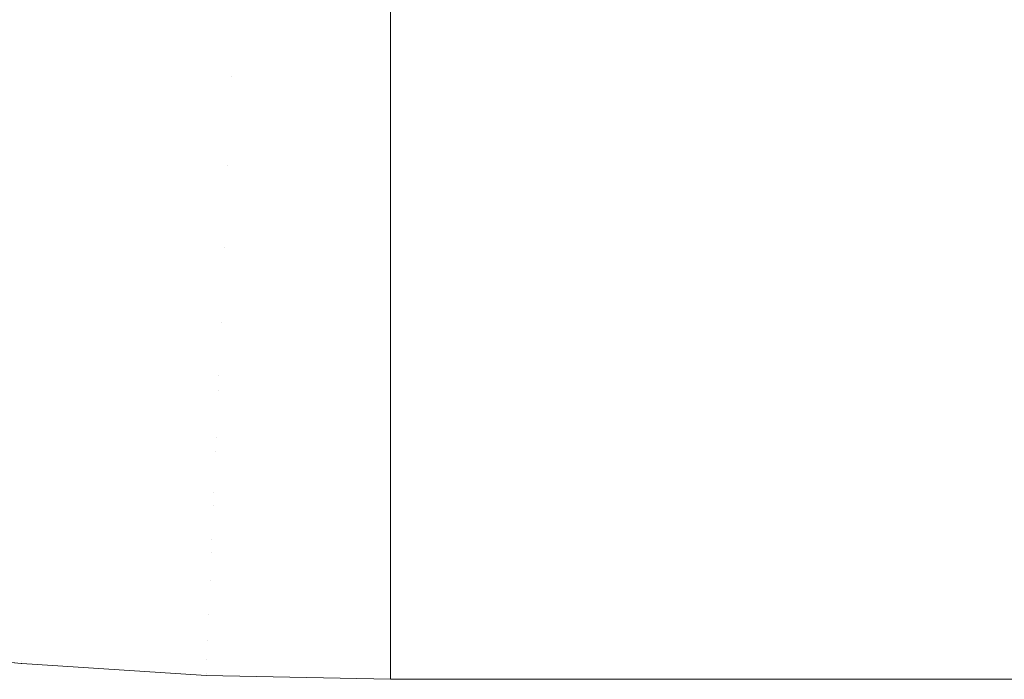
# Model space of a CAD drawing. Header units: centimetres. Extents: x -25.9 to 27.4, y 34.1 to 35.9.
# Tile 17 of 256: x -25.762 to -25.7394, y 34.1401 to 34.1553. Entities that reach past the tile are written whole.
import ezdxf

# ---------------------------------------------------------------- set-up
doc = ezdxf.new("R2010")
doc.units = ezdxf.units.CM
doc.header["$LTSCALE"] = 2.54
doc.layers.add('Lucido design-1', color=7, linetype='Continuous')

# ---------------------------------------------------------------- blocks, each defined once
blk = doc.blocks.new('Gruppo-5-1')
at = {"color": 7, "linetype": 'Continuous', "lineweight": 9}
for points, invisible_edges in [([(-25.760742, 34.154559, -10.133253), (-25.764366, 34.154945, -10.133253), (-25.76409, 34.1571, -10.136728), (-25.760557, 34.156724, -10.136728)], 15), ([(-25.760742, 34.154559, -34.100016), (-25.764366, 34.154945, -34.100016), (-25.76409, 34.1571, -34.103491), (-25.760557, 34.156724, -34.103491)], 15), ([(-25.760585, 34.156404, -9.42775), (-25.764131, 34.156782, -9.42775), (-25.764411, 34.154598, -9.431322), (-25.760771, 34.15421, -9.431322)], 15), ([(-25.760585, 34.156404, -33.394513), (-25.764131, 34.156782, -33.394513), (-25.764411, 34.154598, -33.398085), (-25.760771, 34.15421, -33.398085)], 15), ([(-25.757104, 34.154327, -10.133253), (-25.760742, 34.154559, -10.133253), (-25.760557, 34.156724, -10.136728), (-25.757012, 34.156498, -10.136728)], 15), ([(-25.757104, 34.154327, -34.100016), (-25.760742, 34.154559, -34.100016), (-25.760557, 34.156724, -34.103491), (-25.757012, 34.156498, -34.103491)], 15), ([(-25.757026, 34.156177, -9.42775), (-25.760585, 34.156404, -9.42775), (-25.760771, 34.15421, -9.431322), (-25.757119, 34.153977, -9.431322)], 15), ([(-25.757026, 34.156177, -33.394513), (-25.760585, 34.156404, -33.394513), (-25.760771, 34.15421, -33.398085), (-25.757119, 34.153977, -33.398085)], 15), ([(-25.75346, 34.155788, -10.135712), (-25.75346, 34.15425, -10.133253), (-25.757104, 34.154327, -10.133253), (-25.757012, 34.156498, -10.136728)], 14), ([(-25.75346, 34.155788, -34.102475), (-25.75346, 34.15425, -34.100016), (-25.757104, 34.154327, -34.100016), (-25.757012, 34.156498, -34.103491)], 14), ([(-25.75346, 34.154978, -9.429572), (-25.75346, 34.156101, -9.42775), (-25.757026, 34.156177, -9.42775), (-25.757119, 34.153977, -9.431322)], 14), ([(-25.757026, 34.156177, -33.394513), (-25.757119, 34.153977, -33.398085), (-25.75346, 34.1539, -33.398085), (-25.75346, 34.155782, -33.39503)], 11), ([(-25.75346, 34.156101, -9.42775), (-25.75346, 34.154978, -9.429572), (27.34654, 34.154978, -9.429572), (27.34654, 34.156101, -9.42775)], 10), ([(-25.75346, 34.15425, -10.133253), (-25.75346, 34.155788, -10.135712), (27.34654, 34.155788, -10.135712), (27.34654, 34.15425, -10.133253)], 10), ([(-25.75346, 34.15425, -34.100016), (-25.75346, 34.155788, -34.102475), (27.34654, 34.155788, -34.102475), (27.34654, 34.15425, -34.100016)], 10), ([(27.34654, 34.1539, -33.398085), (27.34654, 34.155782, -33.39503), (-25.75346, 34.155782, -33.39503), (-25.75346, 34.1539, -33.398085)], 10), ([(-25.760914, 34.152537, -10.129688), (-25.764624, 34.152932, -10.129688), (-25.764366, 34.154945, -10.133253), (-25.760742, 34.154559, -10.133253)], 15), ([(-25.760914, 34.152537, -34.096451), (-25.764624, 34.152932, -34.096451), (-25.764366, 34.154945, -34.100016), (-25.760742, 34.154559, -34.100016)], 15), ([(-25.757119, 34.153977, -9.431322), (-25.75346, 34.1539, -9.431322), (-25.75346, 34.154978, -9.429572)], 9), ([(27.34654, 34.1539, -9.431322), (27.34654, 34.154978, -9.429572), (-25.75346, 34.154978, -9.429572), (-25.75346, 34.1539, -9.431322)], 10), ([(-25.760771, 34.15421, -9.431322), (-25.764411, 34.154598, -9.431322), (-25.764671, 34.152566, -9.43498), (-25.760945, 34.152169, -9.43498)], 15), ([(-25.760771, 34.15421, -33.398085), (-25.764411, 34.154598, -33.398085), (-25.764671, 34.152566, -33.401743), (-25.760945, 34.152169, -33.401743)], 15), ([(-25.75719, 34.152299, -10.129688), (-25.760914, 34.152537, -10.129688), (-25.760742, 34.154559, -10.133253), (-25.757104, 34.154327, -10.133253)], 15), ([(-25.75719, 34.152299, -34.096451), (-25.760914, 34.152537, -34.096451), (-25.760742, 34.154559, -34.100016), (-25.757104, 34.154327, -34.100016)], 15), ([(-25.75346, 34.153526, -10.131982), (-25.75346, 34.15222, -10.129688), (-25.75719, 34.152299, -10.129688), (-25.757104, 34.154327, -10.133253)], 14), ([(-25.75346, 34.153526, -34.098745), (-25.75346, 34.15222, -34.096451), (-25.75719, 34.152299, -34.096451), (-25.757104, 34.154327, -34.100016)], 14), ([(-25.757104, 34.154327, -10.133253), (-25.75346, 34.15425, -10.133253), (-25.75346, 34.153526, -10.131982)], 9), ([(-25.757104, 34.154327, -34.100016), (-25.75346, 34.15425, -34.100016), (-25.75346, 34.153526, -34.098745)], 9), ([(-25.757119, 34.153977, -9.431322), (-25.760771, 34.15421, -9.431322), (-25.760945, 34.152169, -9.43498), (-25.757206, 34.151931, -9.43498)], 15), ([(-25.757119, 34.153977, -33.398085), (-25.760771, 34.15421, -33.398085), (-25.760945, 34.152169, -33.401743), (-25.757206, 34.151931, -33.401743)], 15), ([(27.34654, 34.15425, -10.133253), (27.34654, 34.153526, -10.131982), (-25.75346, 34.153526, -10.131982), (-25.75346, 34.15425, -10.133253)], 10), ([(27.34654, 34.15425, -34.100016), (27.34654, 34.153526, -34.098745), (-25.75346, 34.153526, -34.098745), (-25.75346, 34.15425, -34.100016)], 10), ([(-25.75346, 34.15283, -9.433233), (-25.75346, 34.1539, -9.431322), (-25.757119, 34.153977, -9.431322), (-25.757206, 34.151931, -9.43498)], 14), ([(-25.757119, 34.153977, -33.398085), (-25.757206, 34.151931, -33.401743), (-25.75346, 34.151851, -33.401743), (-25.75346, 34.153521, -33.398761)], 11), ([(-25.75346, 34.153521, -33.398761), (-25.75346, 34.1539, -33.398085), (-25.757119, 34.153977, -33.398085)], 10), ([(-25.75346, 34.1539, -9.431322), (-25.75346, 34.15283, -9.433233), (27.34654, 34.15283, -9.433233), (27.34654, 34.1539, -9.431322)], 10), ([(-25.75346, 34.1539, -33.398085), (-25.75346, 34.153521, -33.398761), (27.34654, 34.153521, -33.398761), (27.34654, 34.1539, -33.398085)], 10), ([(-25.75346, 34.15222, -10.129688), (-25.75346, 34.153526, -10.131982), (27.34654, 34.153526, -10.131982), (27.34654, 34.15222, -10.129688)], 10), ([(-25.75346, 34.15222, -34.096451), (-25.75346, 34.153526, -34.098745), (27.34654, 34.153526, -34.098745), (27.34654, 34.15222, -34.096451)], 10), ([(27.34654, 34.151851, -33.401743), (27.34654, 34.153521, -33.398761), (-25.75346, 34.153521, -33.398761), (-25.75346, 34.151851, -33.401743)], 10), ([(-25.761074, 34.15066, -10.126041), (-25.764863, 34.151063, -10.126041), (-25.764624, 34.152932, -10.129688), (-25.760914, 34.152537, -10.129688)], 15), ([(-25.761074, 34.15066, -34.092804), (-25.764863, 34.151063, -34.092804), (-25.764624, 34.152932, -34.096451), (-25.760914, 34.152537, -34.096451)], 15), ([(-25.757206, 34.151931, -9.43498), (-25.75346, 34.151851, -9.43498), (-25.75346, 34.15283, -9.433233)], 9), ([(27.34654, 34.151851, -9.43498), (27.34654, 34.15283, -9.433233), (-25.75346, 34.15283, -9.433233), (-25.75346, 34.151851, -9.43498)], 10), ([(-25.760945, 34.152169, -9.43498), (-25.764671, 34.152566, -9.43498), (-25.764911, 34.150691, -9.438717), (-25.761105, 34.150285, -9.438717)], 15), ([(-25.760945, 34.152169, -33.401743), (-25.764671, 34.152566, -33.401743), (-25.764911, 34.150691, -33.40548), (-25.761105, 34.150285, -33.40548)], 15), ([(-25.75727, 34.150417, -10.126041), (-25.761074, 34.15066, -10.126041), (-25.760914, 34.152537, -10.129688), (-25.75719, 34.152299, -10.129688)], 15), ([(-25.75727, 34.150417, -34.092804), (-25.761074, 34.15066, -34.092804), (-25.760914, 34.152537, -34.096451), (-25.75719, 34.152299, -34.096451)], 15), ([(-25.75346, 34.151429, -10.128157), (-25.75346, 34.150336, -10.126041), (-25.75727, 34.150417, -10.126041), (-25.75719, 34.152299, -10.129688)], 14), ([(-25.75346, 34.151429, -34.09492), (-25.75346, 34.150336, -34.092804), (-25.75727, 34.150417, -34.092804), (-25.75719, 34.152299, -34.096451)], 14), ([(-25.75719, 34.152299, -10.129688), (-25.75346, 34.15222, -10.129688), (-25.75346, 34.151429, -10.128157)], 9), ([(-25.75719, 34.152299, -34.096451), (-25.75346, 34.15222, -34.096451), (-25.75346, 34.151429, -34.09492)], 9), ([(-25.757206, 34.151931, -9.43498), (-25.760945, 34.152169, -9.43498), (-25.761105, 34.150285, -9.438717), (-25.757286, 34.150042, -9.438717)], 15), ([(-25.757206, 34.151931, -33.401743), (-25.760945, 34.152169, -33.401743), (-25.761105, 34.150285, -33.40548), (-25.757286, 34.150042, -33.40548)], 15), ([(27.34654, 34.15222, -10.129688), (27.34654, 34.151429, -10.128157), (-25.75346, 34.151429, -10.128157), (-25.75346, 34.15222, -10.129688)], 10), ([(27.34654, 34.15222, -34.096451), (27.34654, 34.151429, -34.09492), (-25.75346, 34.151429, -34.09492), (-25.75346, 34.15222, -34.096451)], 10), ([(-25.75346, 34.150839, -9.436981), (-25.75346, 34.151851, -9.43498), (-25.757206, 34.151931, -9.43498), (-25.757286, 34.150042, -9.438717)], 14), ([(-25.757206, 34.151931, -33.401743), (-25.757286, 34.150042, -33.40548), (-25.75346, 34.14996, -33.40548), (-25.75346, 34.151425, -33.402587)], 11), ([(-25.75346, 34.151425, -33.402587), (-25.75346, 34.151851, -33.401743), (-25.757206, 34.151931, -33.401743)], 10), ([(-25.75346, 34.151851, -9.43498), (-25.75346, 34.150839, -9.436981), (27.34654, 34.150839, -9.436981), (27.34654, 34.151851, -9.43498)], 10), ([(-25.75346, 34.151851, -33.401743), (-25.75346, 34.151425, -33.402587), (27.34654, 34.151425, -33.402587), (27.34654, 34.151851, -33.401743)], 10), ([(-25.75346, 34.150336, -10.126041), (-25.75346, 34.151429, -10.128157), (27.34654, 34.151429, -10.128157), (27.34654, 34.150336, -10.126041)], 10), ([(-25.75346, 34.150336, -34.092804), (-25.75346, 34.151429, -34.09492), (27.34654, 34.151429, -34.09492), (27.34654, 34.150336, -34.092804)], 10), ([(27.34654, 34.14996, -33.40548), (27.34654, 34.151425, -33.402587), (-25.75346, 34.151425, -33.402587), (-25.75346, 34.14996, -33.40548)], 10), ([(-25.761221, 34.148932, -10.122315), (-25.765083, 34.149344, -10.122315), (-25.764863, 34.151063, -10.126041), (-25.761074, 34.15066, -10.126041)], 15), ([(-25.761221, 34.148932, -34.089078), (-25.765083, 34.149344, -34.089078), (-25.764863, 34.151063, -34.092804), (-25.761074, 34.15066, -34.092804)], 15), ([(-25.757286, 34.150042, -9.438717), (-25.75346, 34.14996, -9.438717), (-25.75346, 34.150839, -9.436981)], 9), ([(27.34654, 34.14996, -9.438717), (27.34654, 34.150839, -9.436981), (-25.75346, 34.150839, -9.436981), (-25.75346, 34.14996, -9.438717)], 10), ([(-25.761105, 34.150285, -9.438717), (-25.764911, 34.150691, -9.438717), (-25.765131, 34.148973, -9.442527), (-25.761252, 34.14856, -9.442527)], 15), ([(-25.761105, 34.150285, -33.40548), (-25.764911, 34.150691, -33.40548), (-25.765131, 34.148973, -33.40929), (-25.761252, 34.14856, -33.40929)], 15), ([(-25.757344, 34.148685, -10.122315), (-25.761221, 34.148932, -10.122315), (-25.761074, 34.15066, -10.126041), (-25.75727, 34.150417, -10.126041)], 15), ([(-25.757344, 34.148685, -34.089078), (-25.761221, 34.148932, -34.089078), (-25.761074, 34.15066, -34.092804), (-25.75727, 34.150417, -34.092804)], 15), ([(-25.757286, 34.150042, -9.438717), (-25.761105, 34.150285, -9.438717), (-25.761252, 34.14856, -9.442527), (-25.75736, 34.148312, -9.442527)], 15), ([(-25.757286, 34.150042, -33.40548), (-25.761105, 34.150285, -33.40548), (-25.761252, 34.14856, -33.40929), (-25.75736, 34.148312, -33.40929)], 15), ([(-25.75346, 34.1495, -10.124245), (-25.75346, 34.148602, -10.122315), (-25.757344, 34.148685, -10.122315), (-25.75727, 34.150417, -10.126041)], 14), ([(-25.75346, 34.1495, -34.091008), (-25.75346, 34.148602, -34.089078), (-25.757344, 34.148685, -34.089078), (-25.75727, 34.150417, -34.092804)], 14), ([(-25.75727, 34.150417, -10.126041), (-25.75346, 34.150336, -10.126041), (-25.75346, 34.1495, -10.124245)], 9), ([(-25.75727, 34.150417, -34.092804), (-25.75346, 34.150336, -34.092804), (-25.75346, 34.1495, -34.091008)], 9), ([(27.34654, 34.150336, -10.126041), (27.34654, 34.1495, -10.124245), (-25.75346, 34.1495, -10.124245), (-25.75346, 34.150336, -10.126041)], 10), ([(27.34654, 34.150336, -34.092804), (27.34654, 34.1495, -34.091008), (-25.75346, 34.1495, -34.091008), (-25.75346, 34.150336, -34.092804)], 10), ([(-25.75346, 34.149009, -9.44081), (-25.75346, 34.14996, -9.438717), (-25.757286, 34.150042, -9.438717), (-25.75736, 34.148312, -9.442527)], 14), ([(-25.757286, 34.150042, -33.40548), (-25.75736, 34.148312, -33.40929), (-25.75346, 34.148229, -33.40929), (-25.75346, 34.149497, -33.4065)], 11), ([(-25.75346, 34.149497, -33.4065), (-25.75346, 34.14996, -33.40548), (-25.757286, 34.150042, -33.40548)], 10), ([(-25.75346, 34.14996, -9.438717), (-25.75346, 34.149009, -9.44081), (27.34654, 34.149009, -9.44081), (27.34654, 34.14996, -9.438717)], 10), ([(-25.75346, 34.14996, -33.40548), (-25.75346, 34.149497, -33.4065), (27.34654, 34.149497, -33.4065), (27.34654, 34.14996, -33.40548)], 10), ([(-25.75346, 34.148602, -10.122315), (-25.75346, 34.1495, -10.124245), (27.34654, 34.1495, -10.124245), (27.34654, 34.148602, -10.122315)], 10), ([(-25.75346, 34.148602, -34.089078), (-25.75346, 34.1495, -34.091008), (27.34654, 34.1495, -34.091008), (27.34654, 34.148602, -34.089078)], 10), ([(27.34654, 34.148229, -33.40929), (27.34654, 34.149497, -33.4065), (-25.75346, 34.149497, -33.4065), (-25.75346, 34.148229, -33.40929)], 10), ([(-25.761355, 34.147357, -10.118519), (-25.765284, 34.147776, -10.118519), (-25.765083, 34.149344, -10.122315), (-25.761221, 34.148932, -10.122315)], 15), ([(-25.761355, 34.147357, -34.085282), (-25.765284, 34.147776, -34.085282), (-25.765083, 34.149344, -34.089078), (-25.761221, 34.148932, -34.089078)], 15), ([(-25.761252, 34.14856, -9.442527), (-25.765131, 34.148973, -9.442527), (-25.76533, 34.147417, -9.446402), (-25.761385, 34.146996, -9.446402)], 15), ([(-25.761252, 34.14856, -33.40929), (-25.765131, 34.148973, -33.40929), (-25.76533, 34.147417, -33.413165), (-25.761385, 34.146996, -33.413165)], 15), ([(-25.757411, 34.147106, -10.118519), (-25.761355, 34.147357, -10.118519), (-25.761221, 34.148932, -10.122315), (-25.757344, 34.148685, -10.122315)], 15), ([(-25.757411, 34.147106, -34.085282), (-25.761355, 34.147357, -34.085282), (-25.761221, 34.148932, -34.089078), (-25.757344, 34.148685, -34.089078)], 15), ([(-25.75736, 34.148312, -9.442527), (-25.75346, 34.148229, -9.442527), (-25.75346, 34.149009, -9.44081)], 9), ([(27.34654, 34.148229, -9.442527), (27.34654, 34.149009, -9.44081), (-25.75346, 34.149009, -9.44081), (-25.75346, 34.148229, -9.442527)], 10), ([(-25.757411, 34.147106, -10.118519), (-25.757344, 34.148685, -10.122315), (-25.75346, 34.148602, -10.122315), (-25.75346, 34.147743, -10.120252)], 11), ([(-25.757411, 34.147106, -34.085282), (-25.757344, 34.148685, -34.089078), (-25.75346, 34.148602, -34.089078), (-25.75346, 34.147743, -34.087015)], 11), ([(-25.75736, 34.148312, -9.442527), (-25.761252, 34.14856, -9.442527), (-25.761385, 34.146996, -9.446402), (-25.757426, 34.146744, -9.446402)], 15), ([(-25.75736, 34.148312, -33.40929), (-25.761252, 34.14856, -33.40929), (-25.761385, 34.146996, -33.413165), (-25.757426, 34.146744, -33.413165)], 15), ([(27.34654, 34.148602, -10.122315), (27.34654, 34.147743, -10.120252), (-25.75346, 34.147743, -10.120252), (-25.75346, 34.148602, -10.122315)], 10), ([(27.34654, 34.148602, -34.089078), (27.34654, 34.147743, -34.087015), (-25.75346, 34.147743, -34.087015), (-25.75346, 34.148602, -34.089078)], 10), ([(-25.75346, 34.147343, -9.444714), (-25.75346, 34.148229, -9.442527), (-25.75736, 34.148312, -9.442527), (-25.757426, 34.146744, -9.446402)], 14), ([(-25.75736, 34.148312, -33.40929), (-25.757426, 34.146744, -33.413165), (-25.75346, 34.14666, -33.413165), (-25.75346, 34.147741, -33.410493)], 11), ([(-25.75346, 34.147741, -33.410493), (-25.75346, 34.148229, -33.40929), (-25.75736, 34.148312, -33.40929)], 10), ([(-25.75346, 34.148229, -9.442527), (-25.75346, 34.147343, -9.444714), (27.34654, 34.147343, -9.444714), (27.34654, 34.148229, -9.442527)], 10), ([(-25.75346, 34.148229, -33.40929), (-25.75346, 34.147741, -33.410493), (27.34654, 34.147741, -33.410493), (27.34654, 34.148229, -33.40929)], 10), ([(-25.761475, 34.145938, -10.114657), (-25.765465, 34.146363, -10.114657), (-25.765284, 34.147776, -10.118519), (-25.761355, 34.147357, -10.118519)], 15), ([(-25.761475, 34.145938, -34.08142), (-25.765465, 34.146363, -34.08142), (-25.765284, 34.147776, -34.085282), (-25.761355, 34.147357, -34.085282)], 15), ([(-25.75346, 34.147743, -10.120252), (-25.75346, 34.147022, -10.118519), (-25.757411, 34.147106, -10.118519)], 10), ([(-25.75346, 34.147743, -34.087015), (-25.75346, 34.147022, -34.085282), (-25.757411, 34.147106, -34.085282)], 10), ([(-25.75346, 34.147022, -10.118519), (-25.75346, 34.147743, -10.120252), (27.34654, 34.147743, -10.120252), (27.34654, 34.147022, -10.118519)], 10), ([(-25.75346, 34.147022, -34.085282), (-25.75346, 34.147743, -34.087015), (27.34654, 34.147743, -34.087015), (27.34654, 34.147022, -34.085282)], 10), ([(27.34654, 34.14666, -33.413165), (27.34654, 34.147741, -33.410493), (-25.75346, 34.147741, -33.410493), (-25.75346, 34.14666, -33.413165)], 10), ([(-25.761385, 34.146996, -9.446402), (-25.76533, 34.147417, -9.446402), (-25.765509, 34.146023, -9.450335), (-25.761504, 34.145597, -9.450335)], 15), ([(-25.761385, 34.146996, -33.413165), (-25.76533, 34.147417, -33.413165), (-25.765509, 34.146023, -33.417098), (-25.761504, 34.145597, -33.417098)], 15), ([(-25.757471, 34.145683, -10.114657), (-25.761475, 34.145938, -10.114657), (-25.761355, 34.147357, -10.118519), (-25.757411, 34.147106, -10.118519)], 15), ([(-25.757471, 34.145683, -34.08142), (-25.761475, 34.145938, -34.08142), (-25.761355, 34.147357, -34.085282), (-25.757411, 34.147106, -34.085282)], 15), ([(-25.757426, 34.146744, -9.446402), (-25.75346, 34.14666, -9.446402), (-25.75346, 34.147343, -9.444714)], 9), ([(27.34654, 34.14666, -9.446402), (27.34654, 34.147343, -9.444714), (-25.75346, 34.147343, -9.444714), (-25.75346, 34.14666, -9.446402)], 10), ([(-25.757471, 34.145683, -10.114657), (-25.757411, 34.147106, -10.118519), (-25.75346, 34.147022, -10.118519), (-25.75346, 34.146162, -10.116187)], 11), ([(-25.757471, 34.145683, -34.08142), (-25.757411, 34.147106, -34.085282), (-25.75346, 34.147022, -34.085282), (-25.75346, 34.146162, -34.08295)], 11), ([(-25.757426, 34.146744, -9.446402), (-25.761385, 34.146996, -9.446402), (-25.761504, 34.145597, -9.450335), (-25.757486, 34.14534, -9.450335)], 15), ([(-25.757426, 34.146744, -33.413165), (-25.761385, 34.146996, -33.413165), (-25.761504, 34.145597, -33.417098), (-25.757486, 34.14534, -33.417098)], 15), ([(27.34654, 34.147022, -10.118519), (27.34654, 34.146162, -10.116187), (-25.75346, 34.146162, -10.116187), (-25.75346, 34.147022, -10.118519)], 10), ([(27.34654, 34.147022, -34.085282), (27.34654, 34.146162, -34.08295), (-25.75346, 34.146162, -34.08295), (-25.75346, 34.147022, -34.085282)], 10), ([(-25.75346, 34.145844, -9.448685), (-25.75346, 34.14666, -9.446402), (-25.757426, 34.146744, -9.446402), (-25.757486, 34.14534, -9.450335)], 14), ([(-25.757426, 34.146744, -33.413165), (-25.757486, 34.14534, -33.417098), (-25.75346, 34.145255, -33.417098), (-25.75346, 34.146162, -33.414559)], 11), ([(-25.75346, 34.146162, -33.414559), (-25.75346, 34.14666, -33.413165), (-25.757426, 34.146744, -33.413165)], 10), ([(-25.75346, 34.14666, -9.446402), (-25.75346, 34.145844, -9.448685), (27.34654, 34.145844, -9.448685), (27.34654, 34.14666, -9.446402)], 10), ([(-25.75346, 34.14666, -33.413165), (-25.75346, 34.146162, -33.414559), (27.34654, 34.146162, -33.414559), (27.34654, 34.14666, -33.413165)], 10), ([(-25.761583, 34.144677, -10.110736), (-25.765626, 34.145108, -10.110736), (-25.765465, 34.146363, -10.114657), (-25.761475, 34.145938, -10.114657)], 15), ([(-25.761583, 34.144677, -34.077499), (-25.765626, 34.145108, -34.077499), (-25.765465, 34.146363, -34.08142), (-25.761475, 34.145938, -34.08142)], 15), ([(-25.761504, 34.145597, -9.450335), (-25.765509, 34.146023, -9.450335), (-25.765666, 34.144795, -9.45432), (-25.761609, 34.144363, -9.45432)], 15), ([(-25.761504, 34.145597, -33.417098), (-25.765509, 34.146023, -33.417098), (-25.765666, 34.144795, -33.421083), (-25.761609, 34.144363, -33.421083)], 15), ([(-25.75346, 34.146162, -10.116187), (-25.75346, 34.145598, -10.114657), (-25.757471, 34.145683, -10.114657)], 10), ([(-25.75346, 34.146162, -34.08295), (-25.75346, 34.145598, -34.08142), (-25.757471, 34.145683, -34.08142)], 10), ([(-25.75346, 34.145598, -10.114657), (-25.75346, 34.146162, -10.116187), (27.34654, 34.146162, -10.116187), (27.34654, 34.145598, -10.114657)], 10), ([(27.34654, 34.145255, -33.417098), (27.34654, 34.146162, -33.414559), (-25.75346, 34.146162, -33.414559), (-25.75346, 34.145255, -33.417098)], 10), ([(-25.75346, 34.145598, -34.08142), (-25.75346, 34.146162, -34.08295), (27.34654, 34.146162, -34.08295), (27.34654, 34.145598, -34.08142)], 10), ([(-25.757525, 34.144419, -10.110736), (-25.761583, 34.144677, -10.110736), (-25.761475, 34.145938, -10.114657), (-25.757471, 34.145683, -10.114657)], 15), ([(-25.757525, 34.144419, -34.077499), (-25.761583, 34.144677, -34.077499), (-25.761475, 34.145938, -34.08142), (-25.757471, 34.145683, -34.08142)], 15), ([(-25.757486, 34.14534, -9.450335), (-25.75346, 34.145255, -9.450335), (-25.75346, 34.145844, -9.448685)], 9), ([(27.34654, 34.145255, -9.450335), (27.34654, 34.145844, -9.448685), (-25.75346, 34.145844, -9.448685), (-25.75346, 34.145255, -9.450335)], 10), ([(-25.757486, 34.14534, -9.450335), (-25.761504, 34.145597, -9.450335), (-25.761609, 34.144363, -9.45432), (-25.757538, 34.144103, -9.45432)], 15), ([(-25.757486, 34.14534, -33.417098), (-25.761504, 34.145597, -33.417098), (-25.761609, 34.144363, -33.421083), (-25.757538, 34.144103, -33.421083)], 15), ([(-25.757525, 34.144419, -10.110736), (-25.757471, 34.145683, -10.114657), (-25.75346, 34.145598, -10.114657), (-25.75346, 34.144758, -10.112056)], 11), ([(-25.757525, 34.144419, -34.077499), (-25.757471, 34.145683, -34.08142), (-25.75346, 34.145598, -34.08142), (-25.75346, 34.144758, -34.078819)], 11), ([(27.34654, 34.145598, -10.114657), (27.34654, 34.144758, -10.112056), (-25.75346, 34.144758, -10.112056), (-25.75346, 34.145598, -10.114657)], 10), ([(27.34654, 34.145598, -34.08142), (27.34654, 34.144758, -34.078819), (-25.75346, 34.144758, -34.078819), (-25.75346, 34.145598, -34.08142)], 10), ([(-25.75346, 34.144515, -9.452716), (-25.75346, 34.145255, -9.450335), (-25.757486, 34.14534, -9.450335), (-25.757538, 34.144103, -9.45432)], 14), ([(-25.757486, 34.14534, -33.417098), (-25.757538, 34.144103, -33.421083), (-25.75346, 34.144017, -33.421083), (-25.75346, 34.14476, -33.41869)], 11), ([(-25.75346, 34.14476, -33.41869), (-25.75346, 34.145255, -33.417098), (-25.757486, 34.14534, -33.417098)], 10), ([(-25.761676, 34.143578, -10.106763), (-25.765766, 34.144013, -10.106763), (-25.765626, 34.145108, -10.110736), (-25.761583, 34.144677, -10.110736)], 15), ([(-25.761676, 34.143578, -34.073526), (-25.765766, 34.144013, -34.073526), (-25.765626, 34.145108, -34.077499), (-25.761583, 34.144677, -34.077499)], 15), ([(-25.75346, 34.145255, -9.450335), (-25.75346, 34.144515, -9.452716), (27.34654, 34.144515, -9.452716), (27.34654, 34.145255, -9.450335)], 10), ([(-25.75346, 34.145255, -33.417098), (-25.75346, 34.14476, -33.41869), (27.34654, 34.14476, -33.41869), (27.34654, 34.145255, -33.417098)], 10), ([(-25.761609, 34.144363, -9.45432), (-25.765666, 34.144795, -9.45432), (-25.765802, 34.143734, -9.45835), (-25.7617, 34.143297, -9.45835)], 15), ([(-25.761609, 34.144363, -33.421083), (-25.765666, 34.144795, -33.421083), (-25.765802, 34.143734, -33.425113), (-25.7617, 34.143297, -33.425113)], 15), ([(-25.757572, 34.143316, -10.106763), (-25.761676, 34.143578, -10.106763), (-25.761583, 34.144677, -10.110736), (-25.757525, 34.144419, -10.110736)], 15), ([(-25.757572, 34.143316, -34.073526), (-25.761676, 34.143578, -34.073526), (-25.761583, 34.144677, -34.077499), (-25.757525, 34.144419, -34.077499)], 15), ([(-25.75346, 34.144758, -10.112056), (-25.75346, 34.144332, -10.110736), (-25.757525, 34.144419, -10.110736)], 10), ([(-25.75346, 34.144758, -34.078819), (-25.75346, 34.144332, -34.077499), (-25.757525, 34.144419, -34.077499)], 10), ([(27.34654, 34.144017, -33.421083), (27.34654, 34.14476, -33.41869), (-25.75346, 34.14476, -33.41869), (-25.75346, 34.144017, -33.421083)], 10), ([(-25.75346, 34.144332, -10.110736), (-25.75346, 34.144758, -10.112056), (27.34654, 34.144758, -10.112056), (27.34654, 34.144332, -10.110736)], 10), ([(-25.75346, 34.144332, -34.077499), (-25.75346, 34.144758, -34.078819), (27.34654, 34.144758, -34.078819), (27.34654, 34.144332, -34.077499)], 10), ([(-25.757572, 34.143316, -10.106763), (-25.757525, 34.144419, -10.110736), (-25.75346, 34.144332, -10.110736), (-25.75346, 34.143536, -10.107869)], 11), ([(-25.757572, 34.143316, -34.073526), (-25.757525, 34.144419, -34.077499), (-25.75346, 34.144332, -34.077499), (-25.75346, 34.143536, -34.074632)], 11), ([(-25.757538, 34.144103, -9.45432), (-25.75346, 34.144017, -9.45432), (-25.75346, 34.144515, -9.452716)], 9), ([(27.34654, 34.144017, -9.45432), (27.34654, 34.144515, -9.452716), (-25.75346, 34.144515, -9.452716), (-25.75346, 34.144017, -9.45432)], 10), ([(-25.757538, 34.144103, -9.45432), (-25.761609, 34.144363, -9.45432), (-25.7617, 34.143297, -9.45835), (-25.757584, 34.143034, -9.45835)], 15), ([(-25.757538, 34.144103, -33.421083), (-25.761609, 34.144363, -33.421083), (-25.7617, 34.143297, -33.425113), (-25.757584, 34.143034, -33.425113)], 15), ([(27.34654, 34.144332, -10.110736), (27.34654, 34.143536, -10.107869), (-25.75346, 34.143536, -10.107869), (-25.75346, 34.144332, -10.110736)], 10), ([(27.34654, 34.144332, -34.077499), (27.34654, 34.143536, -34.074632), (-25.75346, 34.143536, -34.074632), (-25.75346, 34.144332, -34.077499)], 10), ([(-25.761756, 34.142642, -10.102745), (-25.765885, 34.143082, -10.102745), (-25.765766, 34.144013, -10.106763), (-25.761676, 34.143578, -10.106763)], 15), ([(-25.761756, 34.142642, -34.069508), (-25.765885, 34.143082, -34.069508), (-25.765766, 34.144013, -34.073526), (-25.761676, 34.143578, -34.073526)], 15), ([(-25.75346, 34.143359, -9.456799), (-25.75346, 34.144017, -9.45432), (-25.757538, 34.144103, -9.45432), (-25.757584, 34.143034, -9.45835)], 14), ([(-25.757538, 34.144103, -33.421083), (-25.757584, 34.143034, -33.425113), (-25.75346, 34.142947, -33.425113), (-25.75346, 34.14354, -33.422878)], 11), ([(-25.75346, 34.14354, -33.422878), (-25.75346, 34.144017, -33.421083), (-25.757538, 34.144103, -33.421083)], 10), ([(-25.75346, 34.144017, -9.45432), (-25.75346, 34.143359, -9.456799), (27.34654, 34.143359, -9.456799), (27.34654, 34.144017, -9.45432)], 10), ([(-25.75346, 34.144017, -33.421083), (-25.75346, 34.14354, -33.422878), (27.34654, 34.14354, -33.422878), (27.34654, 34.144017, -33.421083)], 10), ([(-25.7617, 34.143297, -9.45835), (-25.765802, 34.143734, -9.45835), (-25.765916, 34.142841, -9.462417), (-25.761777, 34.1424, -9.462417)], 15), ([(-25.7617, 34.143297, -33.425113), (-25.765802, 34.143734, -33.425113), (-25.765916, 34.142841, -33.42918), (-25.761777, 34.1424, -33.42918)], 15), ([(-25.757612, 34.142377, -10.102745), (-25.761756, 34.142642, -10.102745), (-25.761676, 34.143578, -10.106763), (-25.757572, 34.143316, -10.106763)], 15), ([(-25.757612, 34.142377, -34.069508), (-25.761756, 34.142642, -34.069508), (-25.761676, 34.143578, -34.073526), (-25.757572, 34.143316, -34.073526)], 15), ([(-25.75346, 34.143536, -10.107869), (-25.75346, 34.143229, -10.106763), (-25.757572, 34.143316, -10.106763)], 10), ([(-25.75346, 34.143536, -34.074632), (-25.75346, 34.143229, -34.073526), (-25.757572, 34.143316, -34.073526)], 10), ([(27.34654, 34.142947, -33.425113), (27.34654, 34.14354, -33.422878), (-25.75346, 34.14354, -33.422878), (-25.75346, 34.142947, -33.425113)], 10), ([(-25.75346, 34.143229, -10.106763), (-25.75346, 34.143536, -10.107869), (27.34654, 34.143536, -10.107869), (27.34654, 34.143229, -10.106763)], 10), ([(-25.75346, 34.143229, -34.073526), (-25.75346, 34.143536, -34.074632), (27.34654, 34.143536, -34.074632), (27.34654, 34.143229, -34.073526)], 10), ([(-25.757584, 34.143034, -9.45835), (-25.7617, 34.143297, -9.45835), (-25.761777, 34.1424, -9.462417), (-25.757622, 34.142135, -9.462417)], 15), ([(-25.757584, 34.143034, -33.425113), (-25.7617, 34.143297, -33.425113), (-25.761777, 34.1424, -33.42918), (-25.757622, 34.142135, -33.42918)], 15), ([(-25.757612, 34.142377, -10.102745), (-25.757572, 34.143316, -10.106763), (-25.75346, 34.143229, -10.106763), (-25.75346, 34.142497, -10.103632)], 11), ([(-25.757612, 34.142377, -34.069508), (-25.757572, 34.143316, -34.073526), (-25.75346, 34.143229, -34.073526), (-25.75346, 34.142497, -34.070395)], 11), ([(-25.757584, 34.143034, -9.45835), (-25.75346, 34.142947, -9.45835), (-25.75346, 34.143359, -9.456799)], 9), ([(27.34654, 34.142947, -9.45835), (27.34654, 34.143359, -9.456799), (-25.75346, 34.143359, -9.456799), (-25.75346, 34.142947, -9.45835)], 10), ([(-25.761822, 34.141871, -10.098688), (-25.765983, 34.142314, -10.098688), (-25.765885, 34.143082, -10.102745), (-25.761756, 34.142642, -10.102745)], 15), ([(-25.761822, 34.141871, -34.065451), (-25.765983, 34.142314, -34.065451), (-25.765885, 34.143082, -34.069508), (-25.761756, 34.142642, -34.069508)], 15), ([(-25.75346, 34.142376, -9.460928), (-25.75346, 34.142947, -9.45835), (-25.757584, 34.143034, -9.45835), (-25.757622, 34.142135, -9.462417)], 14), ([(-25.757584, 34.143034, -33.425113), (-25.757622, 34.142135, -33.42918), (-25.75346, 34.142047, -33.42918), (-25.75346, 34.142504, -33.427115)], 11), ([(-25.75346, 34.142504, -33.427115), (-25.75346, 34.142947, -33.425113), (-25.757584, 34.143034, -33.425113)], 10), ([(27.34654, 34.143229, -10.106763), (27.34654, 34.142497, -10.103632), (-25.75346, 34.142497, -10.103632), (-25.75346, 34.143229, -10.106763)], 10), ([(27.34654, 34.143229, -34.073526), (27.34654, 34.142497, -34.070395), (-25.75346, 34.142497, -34.070395), (-25.75346, 34.143229, -34.073526)], 10), ([(-25.761777, 34.1424, -9.462417), (-25.765916, 34.142841, -9.462417), (-25.766009, 34.142117, -9.466514), (-25.761838, 34.141673, -9.466514)], 15), ([(-25.761777, 34.1424, -33.42918), (-25.765916, 34.142841, -33.42918), (-25.766009, 34.142117, -33.433277), (-25.761838, 34.141673, -33.433277)], 15), ([(-25.75346, 34.142947, -9.45835), (-25.75346, 34.142376, -9.460928), (27.34654, 34.142376, -9.460928), (27.34654, 34.142947, -9.45835)], 10), ([(-25.75346, 34.142947, -33.425113), (-25.75346, 34.142504, -33.427115), (27.34654, 34.142504, -33.427115), (27.34654, 34.142947, -33.425113)], 10), ([(-25.757645, 34.141604, -10.098688), (-25.761822, 34.141871, -10.098688), (-25.761756, 34.142642, -10.102745), (-25.757612, 34.142377, -10.102745)], 15), ([(-25.757645, 34.141604, -34.065451), (-25.761822, 34.141871, -34.065451), (-25.761756, 34.142642, -34.069508), (-25.757612, 34.142377, -34.069508)], 15), ([(-25.757622, 34.142135, -9.462417), (-25.761777, 34.1424, -9.462417), (-25.761838, 34.141673, -9.466514), (-25.757653, 34.141406, -9.466514)], 15), ([(-25.757622, 34.142135, -33.42918), (-25.761777, 34.1424, -33.42918), (-25.761838, 34.141673, -33.433277), (-25.757653, 34.141406, -33.433277)], 15), ([(-25.757645, 34.141604, -10.098688), (-25.757612, 34.142377, -10.102745), (-25.75346, 34.142289, -10.102745), (-25.75346, 34.141643, -10.099354)], 11), ([(-25.757645, 34.141604, -34.065451), (-25.757612, 34.142377, -34.069508), (-25.75346, 34.142289, -34.069508), (-25.75346, 34.141643, -34.066117)], 11), ([(-25.757622, 34.142135, -9.462417), (-25.75346, 34.142047, -9.462417), (-25.75346, 34.142376, -9.460928)], 9), ([(-25.75346, 34.142497, -10.103632), (-25.75346, 34.142289, -10.102745), (-25.757612, 34.142377, -10.102745)], 10), ([(-25.75346, 34.142497, -34.070395), (-25.75346, 34.142289, -34.069508), (-25.757612, 34.142377, -34.069508)], 10), ([(27.34654, 34.142047, -33.42918), (27.34654, 34.142504, -33.427115), (-25.75346, 34.142504, -33.427115), (-25.75346, 34.142047, -33.42918)], 10), ([(-25.75346, 34.142289, -10.102745), (-25.75346, 34.142497, -10.103632), (27.34654, 34.142497, -10.103632), (27.34654, 34.142289, -10.102745)], 10), ([(-25.75346, 34.142289, -34.069508), (-25.75346, 34.142497, -34.070395), (27.34654, 34.142497, -34.070395), (27.34654, 34.142289, -34.069508)], 10), ([(27.34654, 34.142047, -9.462417), (27.34654, 34.142376, -9.460928), (-25.75346, 34.142376, -9.460928), (-25.75346, 34.142047, -9.462417)], 10), ([(-25.761838, 34.141673, -9.466514), (-25.766009, 34.142117, -9.466514), (-25.76608, 34.141564, -9.470635), (-25.761886, 34.141117, -9.470635)], 15), ([(-25.761838, 34.141673, -33.433277), (-25.766009, 34.142117, -33.433277), (-25.76608, 34.141564, -33.437398), (-25.761886, 34.141117, -33.437398)], 15), ([(-25.761873, 34.141267, -10.094598), (-25.76606, 34.141713, -10.094598), (-25.765983, 34.142314, -10.098688), (-25.761822, 34.141871, -10.098688)], 15), ([(-25.761873, 34.141267, -34.061361), (-25.76606, 34.141713, -34.061361), (-25.765983, 34.142314, -34.065451), (-25.761822, 34.141871, -34.065451)], 15), ([(-25.75346, 34.14157, -9.465095), (-25.75346, 34.142047, -9.462417), (-25.757622, 34.142135, -9.462417), (-25.757653, 34.141406, -9.466514)], 14), ([(-25.75346, 34.141652, -33.431394), (-25.75346, 34.142047, -33.42918), (-25.757622, 34.142135, -33.42918), (-25.757653, 34.141406, -33.433277)], 14), ([(27.34654, 34.142289, -10.102745), (27.34654, 34.141643, -10.099354), (-25.75346, 34.141643, -10.099354), (-25.75346, 34.142289, -10.102745)], 10), ([(27.34654, 34.142289, -34.069508), (27.34654, 34.141643, -34.066117), (-25.75346, 34.141643, -34.066117), (-25.75346, 34.142289, -34.069508)], 10), ([(-25.75346, 34.142047, -9.462417), (-25.75346, 34.14157, -9.465095), (27.34654, 34.14157, -9.465095), (27.34654, 34.142047, -9.462417)], 10), ([(-25.75346, 34.142047, -33.42918), (-25.75346, 34.141652, -33.431394), (27.34654, 34.141652, -33.431394), (27.34654, 34.142047, -33.42918)], 10), ([(-25.76191, 34.140832, -10.090484), (-25.766116, 34.14128, -10.090484), (-25.76606, 34.141713, -10.094598), (-25.761873, 34.141267, -10.094598)], 15), ([(-25.76191, 34.140832, -34.057247), (-25.766116, 34.14128, -34.057247), (-25.76606, 34.141713, -34.061361), (-25.761873, 34.141267, -34.061361)], 15), ([(-25.757653, 34.141406, -9.466514), (-25.761838, 34.141673, -9.466514), (-25.761886, 34.141117, -9.470635), (-25.757677, 34.140849, -9.470635)], 15), ([(-25.757653, 34.141406, -33.433277), (-25.761838, 34.141673, -33.433277), (-25.761886, 34.141117, -33.437398), (-25.757677, 34.140849, -33.437398)], 15), ([(-25.75767, 34.140999, -10.094598), (-25.761873, 34.141267, -10.094598), (-25.761822, 34.141871, -10.098688), (-25.757645, 34.141604, -10.098688)], 15), ([(-25.75767, 34.140999, -34.061361), (-25.761873, 34.141267, -34.061361), (-25.761822, 34.141871, -34.065451), (-25.757645, 34.141604, -34.065451)], 15), ([(-25.757653, 34.141406, -33.433277), (-25.75346, 34.141317, -33.433277), (-25.75346, 34.141652, -33.431394)], 9), ([(27.34654, 34.141317, -33.433277), (27.34654, 34.141652, -33.431394), (-25.75346, 34.141652, -33.431394), (-25.75346, 34.141317, -33.433277)], 10), ([(-25.761886, 34.141117, -9.470635), (-25.76608, 34.141564, -9.470635), (-25.766129, 34.141181, -9.474771), (-25.761918, 34.140732, -9.474771)], 15), ([(-25.761886, 34.141117, -33.437398), (-25.76608, 34.141564, -33.437398), (-25.766129, 34.141181, -33.441534), (-25.761918, 34.140732, -33.441534)], 15), ([(-25.75767, 34.140999, -10.094598), (-25.757645, 34.141604, -10.098688), (-25.75346, 34.141516, -10.098688), (-25.75346, 34.140976, -10.095043)], 11), ([(-25.75767, 34.140999, -34.061361), (-25.757645, 34.141604, -34.065451), (-25.75346, 34.141516, -34.065451), (-25.75346, 34.140976, -34.061806)], 11), ([(-25.757653, 34.141406, -9.466514), (-25.75346, 34.141317, -9.466514), (-25.75346, 34.14157, -9.465095)], 9), ([(-25.75346, 34.141643, -10.099354), (-25.75346, 34.141516, -10.098688), (-25.757645, 34.141604, -10.098688)], 10), ([(-25.75346, 34.141643, -34.066117), (-25.75346, 34.141516, -34.065451), (-25.757645, 34.141604, -34.065451)], 10), ([(-25.75346, 34.141516, -10.098688), (-25.75346, 34.141643, -10.099354), (27.34654, 34.141643, -10.099354), (27.34654, 34.141516, -10.098688)], 10), ([(-25.75346, 34.141516, -34.065451), (-25.75346, 34.141643, -34.066117), (27.34654, 34.141643, -34.066117), (27.34654, 34.141516, -34.065451)], 10), ([(27.34654, 34.141317, -9.466514), (27.34654, 34.14157, -9.465095), (-25.75346, 34.14157, -9.465095), (-25.75346, 34.141317, -9.466514)], 10), ([(27.34654, 34.141516, -10.098688), (27.34654, 34.140976, -10.095043), (-25.75346, 34.140976, -10.095043), (-25.75346, 34.141516, -10.098688)], 10), ([(27.34654, 34.141516, -34.065451), (27.34654, 34.140976, -34.061806), (-25.75346, 34.140976, -34.061806), (-25.75346, 34.141516, -34.065451)], 10), ([(-25.761933, 34.140567, -10.086352), (-25.76615, 34.141016, -10.086352), (-25.766116, 34.14128, -10.090484), (-25.76191, 34.140832, -10.090484)], 15), ([(-25.761933, 34.140567, -34.053115), (-25.76615, 34.141016, -34.053115), (-25.766116, 34.14128, -34.057247), (-25.76191, 34.140832, -34.057247)], 15), ([(-25.757689, 34.140563, -10.090484), (-25.76191, 34.140832, -10.090484), (-25.761873, 34.141267, -10.094598), (-25.75767, 34.140999, -10.094598)], 15), ([(-25.757689, 34.140563, -34.057247), (-25.76191, 34.140832, -34.057247), (-25.761873, 34.141267, -34.061361), (-25.75767, 34.140999, -34.061361)], 15), ([(-25.75346, 34.140941, -9.469292), (-25.75346, 34.141317, -9.466514), (-25.757653, 34.141406, -9.466514), (-25.757677, 34.140849, -9.470635)], 14), ([(-25.75346, 34.140988, -33.435705), (-25.75346, 34.141317, -33.433277), (-25.757653, 34.141406, -33.433277), (-25.757677, 34.140849, -33.437398)], 14), ([(-25.75346, 34.141317, -9.466514), (-25.75346, 34.140941, -9.469292), (27.34654, 34.140941, -9.469292), (27.34654, 34.141317, -9.466514)], 10), ([(-25.75346, 34.141317, -33.433277), (-25.75346, 34.140988, -33.435705), (27.34654, 34.140988, -33.435705), (27.34654, 34.141317, -33.433277)], 10), ([(-25.761918, 34.140732, -9.474771), (-25.766129, 34.141181, -9.474771), (-25.766156, 34.140969, -9.478917), (-25.761937, 34.140519, -9.478917)], 15), ([(-25.761918, 34.140732, -33.441534), (-25.766129, 34.141181, -33.441534), (-25.766156, 34.140969, -33.44568), (-25.761937, 34.140519, -33.44568)], 15), ([(-25.766067, 34.140912, -9.481992), (-25.761952, 34.140474, -9.481992), (-25.761937, 34.140519, -9.478917), (-25.766156, 34.140969, -9.478917)], 14), ([(-25.766067, 34.140912, -33.448755), (-25.761952, 34.140474, -33.448755), (-25.761937, 34.140519, -33.44568), (-25.766156, 34.140969, -33.44568)], 14), ([(-25.761952, 34.140474, -10.081992), (-25.766067, 34.140912, -10.081992), (-25.76615, 34.141016, -10.086352), (-25.761933, 34.140567, -10.086352)], 14), ([(-25.761952, 34.140474, -34.048755), (-25.766067, 34.140912, -34.048755), (-25.76615, 34.141016, -34.053115), (-25.761933, 34.140567, -34.053115)], 14), ([(-25.757677, 34.140849, -9.470635), (-25.761886, 34.141117, -9.470635), (-25.761918, 34.140732, -9.474771), (-25.757693, 34.140463, -9.474771)], 15), ([(-25.757677, 34.140849, -33.437398), (-25.761886, 34.141117, -33.437398), (-25.761918, 34.140732, -33.441534), (-25.757693, 34.140463, -33.441534)], 15), ([(-25.757689, 34.140563, -10.090484), (-25.75767, 34.140999, -10.094598), (-25.75346, 34.14091, -10.094598), (-25.75346, 34.140497, -10.090707)], 11), ([(-25.757689, 34.140563, -34.057247), (-25.75767, 34.140999, -34.061361), (-25.75346, 34.14091, -34.061361), (-25.75346, 34.140497, -34.05747)], 11), ([(-25.757677, 34.140849, -33.437398), (-25.75346, 34.140759, -33.437398), (-25.75346, 34.140988, -33.435705)], 9), ([(-25.75346, 34.140976, -10.095043), (-25.75346, 34.14091, -10.094598), (-25.75767, 34.140999, -10.094598)], 10), ([(-25.75346, 34.140976, -34.061806), (-25.75346, 34.14091, -34.061361), (-25.75767, 34.140999, -34.061361)], 10), ([(27.34654, 34.140759, -33.437398), (27.34654, 34.140988, -33.435705), (-25.75346, 34.140988, -33.435705), (-25.75346, 34.140759, -33.437398)], 10), ([(-25.75346, 34.14091, -10.094598), (-25.75346, 34.140976, -10.095043), (27.34654, 34.140976, -10.095043), (27.34654, 34.14091, -10.094598)], 10), ([(-25.75346, 34.14091, -34.061361), (-25.75346, 34.140976, -34.061806), (27.34654, 34.140976, -34.061806), (27.34654, 34.14091, -34.061361)], 10), ([(-25.761952, 34.140474, -10.081992), (-25.761952, 34.140474, -9.481992), (-25.766067, 34.140912, -9.481992), (-25.766067, 34.140912, -10.081992)], 5), ([(-25.761952, 34.140474, -34.048755), (-25.761952, 34.140474, -33.448755), (-25.766067, 34.140912, -33.448755), (-25.766067, 34.140912, -34.048755)], 5), ([(-25.7577, 34.140297, -10.086352), (-25.761933, 34.140567, -10.086352), (-25.76191, 34.140832, -10.090484), (-25.757689, 34.140563, -10.090484)], 15), ([(-25.7577, 34.140297, -34.053115), (-25.761933, 34.140567, -34.053115), (-25.76191, 34.140832, -34.057247), (-25.757689, 34.140563, -34.057247)], 15), ([(-25.75346, 34.14049, -9.473513), (-25.75346, 34.140759, -9.470635), (-25.757677, 34.140849, -9.470635), (-25.757693, 34.140463, -9.474771)], 14), ([(-25.75346, 34.140512, -33.440041), (-25.75346, 34.140759, -33.437398), (-25.757677, 34.140849, -33.437398), (-25.757693, 34.140463, -33.441534)], 14), ([(-25.757677, 34.140849, -9.470635), (-25.75346, 34.140759, -9.470635), (-25.75346, 34.140941, -9.469292)], 9), ([(27.34654, 34.140759, -9.470635), (27.34654, 34.140941, -9.469292), (-25.75346, 34.140941, -9.469292), (-25.75346, 34.140759, -9.470635)], 10), ([(27.34654, 34.14091, -10.094598), (27.34654, 34.140497, -10.090707), (-25.75346, 34.140497, -10.090707), (-25.75346, 34.14091, -10.094598)], 10), ([(27.34654, 34.14091, -34.061361), (27.34654, 34.140497, -34.05747), (-25.75346, 34.140497, -34.05747), (-25.75346, 34.14091, -34.061361)], 10), ([(-25.75346, 34.140759, -9.470635), (-25.75346, 34.14049, -9.473513), (27.34654, 34.14049, -9.473513), (27.34654, 34.140759, -9.470635)], 10), ([(-25.75346, 34.140759, -33.437398), (-25.75346, 34.140512, -33.440041), (27.34654, 34.140512, -33.440041), (27.34654, 34.140759, -33.437398)], 10), ([(-25.761933, 34.140567, -10.086352), (-25.761941, 34.140472, -10.081992), (-25.761952, 34.140474, -10.081992)], 9), ([(-25.761933, 34.140567, -34.053115), (-25.761941, 34.140472, -34.048755), (-25.761952, 34.140474, -34.048755)], 9), ([(-25.761952, 34.140474, -9.481992), (-25.761941, 34.140472, -9.481992), (-25.761937, 34.140519, -9.478917)], 10), ([(-25.761952, 34.140474, -33.448755), (-25.761941, 34.140472, -33.448755), (-25.761937, 34.140519, -33.44568)], 10), ([(-25.75782, 34.140209, -10.081992), (-25.761941, 34.140472, -10.081992), (-25.761933, 34.140567, -10.086352), (-25.7577, 34.140297, -10.086352)], 14), ([(-25.75782, 34.140209, -34.048755), (-25.761941, 34.140472, -34.048755), (-25.761933, 34.140567, -34.053115), (-25.7577, 34.140297, -34.053115)], 14), ([(-25.757702, 34.140249, -9.478917), (-25.761937, 34.140519, -9.478917), (-25.761941, 34.140472, -9.481992), (-25.75782, 34.140209, -9.481992)], 11), ([(-25.757702, 34.140249, -33.44568), (-25.761937, 34.140519, -33.44568), (-25.761941, 34.140472, -33.448755), (-25.75782, 34.140209, -33.448755)], 11), ([(-25.757693, 34.140463, -9.474771), (-25.761918, 34.140732, -9.474771), (-25.761937, 34.140519, -9.478917), (-25.757702, 34.140249, -9.478917)], 15), ([(-25.757693, 34.140463, -33.441534), (-25.761918, 34.140732, -33.441534), (-25.761937, 34.140519, -33.44568), (-25.757702, 34.140249, -33.44568)], 15), ([(-25.75346, 34.140207, -10.086352), (-25.7577, 34.140297, -10.086352), (-25.757689, 34.140563, -10.090484), (-25.75346, 34.140473, -10.090484)], 7), ([(-25.75346, 34.140207, -34.053115), (-25.7577, 34.140297, -34.053115), (-25.757689, 34.140563, -34.057247), (-25.75346, 34.140473, -34.057247)], 7), ([(-25.75346, 34.140497, -10.090707), (-25.75346, 34.140473, -10.090484), (-25.757689, 34.140563, -10.090484)], 10), ([(-25.75346, 34.140497, -34.05747), (-25.75346, 34.140473, -34.057247), (-25.757689, 34.140563, -34.057247)], 10), ([(-25.761941, 34.140472, -9.481992), (-25.761952, 34.140474, -9.481992), (-25.761952, 34.140474, -10.081992), (-25.761941, 34.140472, -10.081992)], 10), ([(-25.761941, 34.140472, -33.448755), (-25.761952, 34.140474, -33.448755), (-25.761952, 34.140474, -34.048755), (-25.761941, 34.140472, -34.048755)], 10), ([(-25.761941, 34.140472, -10.081992), (-25.75782, 34.140209, -10.081992), (-25.75782, 34.140209, -9.481992), (-25.761941, 34.140472, -9.481992)], 10), ([(-25.761941, 34.140472, -34.048755), (-25.75782, 34.140209, -34.048755), (-25.75782, 34.140209, -33.448755), (-25.761941, 34.140472, -33.448755)], 10), ([(-25.7577, 34.140297, -10.086352), (-25.757704, 34.140202, -10.081992), (-25.75782, 34.140209, -10.081992)], 9), ([(-25.7577, 34.140297, -34.053115), (-25.757704, 34.140202, -34.048755), (-25.75782, 34.140209, -34.048755)], 9), ([(-25.75346, 34.140112, -10.081992), (-25.757704, 34.140202, -10.081992), (-25.7577, 34.140297, -10.086352), (-25.75346, 34.140207, -10.086352)], 6), ([(-25.75346, 34.140112, -34.048755), (-25.757704, 34.140202, -34.048755), (-25.7577, 34.140297, -34.053115), (-25.75346, 34.140207, -34.053115)], 6), ([(-25.75346, 34.14022, -9.477748), (-25.75346, 34.140373, -9.474771), (-25.757693, 34.140463, -9.474771), (-25.757702, 34.140249, -9.478917)], 14), ([(-25.75346, 34.140226, -33.444394), (-25.75346, 34.140373, -33.441534), (-25.757693, 34.140463, -33.441534), (-25.757702, 34.140249, -33.44568)], 14), ([(-25.757693, 34.140463, -33.441534), (-25.75346, 34.140373, -33.441534), (-25.75346, 34.140512, -33.440041)], 9), ([(-25.757693, 34.140463, -9.474771), (-25.75346, 34.140373, -9.474771), (-25.75346, 34.14049, -9.473513)], 9), ([(27.34654, 34.140373, -33.441534), (27.34654, 34.140512, -33.440041), (-25.75346, 34.140512, -33.440041), (-25.75346, 34.140373, -33.441534)], 10), ([(-25.75346, 34.140473, -10.090484), (-25.75346, 34.140497, -10.090707), (27.34654, 34.140497, -10.090707), (27.34654, 34.140473, -10.090484)], 10), ([(-25.75346, 34.140473, -34.057247), (-25.75346, 34.140497, -34.05747), (27.34654, 34.140497, -34.05747), (27.34654, 34.140473, -34.057247)], 10), ([(27.34654, 34.140373, -9.474771), (27.34654, 34.14049, -9.473513), (-25.75346, 34.14049, -9.473513), (-25.75346, 34.140373, -9.474771)], 10), ([(27.34654, 34.140473, -10.090484), (27.34654, 34.140207, -10.086354), (-25.75346, 34.140207, -10.086354), (-25.75346, 34.140473, -10.090484)], 10), ([(27.34654, 34.140473, -34.057247), (27.34654, 34.140207, -34.053117), (-25.75346, 34.140207, -34.053117), (-25.75346, 34.140473, -34.057247)], 10), ([(-25.75346, 34.140373, -9.474771), (-25.75346, 34.14022, -9.477748), (27.34654, 34.14022, -9.477748), (27.34654, 34.140373, -9.474771)], 10), ([(-25.75346, 34.140373, -33.441534), (-25.75346, 34.140226, -33.444394), (27.34654, 34.140226, -33.444394), (27.34654, 34.140373, -33.441534)], 10), ([(-25.75782, 34.140209, -9.481992), (-25.757704, 34.140202, -9.481992), (-25.757702, 34.140249, -9.478917)], 10), ([(-25.75782, 34.140209, -33.448755), (-25.757704, 34.140202, -33.448755), (-25.757702, 34.140249, -33.44568)], 10), ([(-25.757704, 34.140202, -9.481992), (-25.75782, 34.140209, -9.481992), (-25.75782, 34.140209, -10.081992), (-25.757704, 34.140202, -10.081992)], 10), ([(-25.757704, 34.140202, -33.448755), (-25.75782, 34.140209, -33.448755), (-25.75782, 34.140209, -34.048755), (-25.757704, 34.140202, -34.048755)], 10), ([(-25.75346, 34.140159, -9.478917), (-25.757702, 34.140249, -9.478917), (-25.757704, 34.140202, -9.481992), (-25.75346, 34.140112, -9.481992)], 3), ([(-25.75346, 34.140159, -33.44568), (-25.757702, 34.140249, -33.44568), (-25.757704, 34.140202, -33.448755), (-25.75346, 34.140112, -33.448755)], 3), ([(-25.757704, 34.140202, -10.081992), (-25.75346, 34.140112, -10.081992), (-25.75346, 34.140112, -9.481992), (-25.757704, 34.140202, -9.481992)], 8), ([(-25.757704, 34.140202, -34.048755), (-25.75346, 34.140112, -34.048755), (-25.75346, 34.140112, -33.448755), (-25.757704, 34.140202, -33.448755)], 8), ([(-25.757702, 34.140249, -9.478917), (-25.75346, 34.140159, -9.478917), (-25.75346, 34.14022, -9.477748)], 9), ([(-25.757702, 34.140249, -33.44568), (-25.75346, 34.140159, -33.44568), (-25.75346, 34.140226, -33.444394)], 9), ([(27.34654, 34.140159, -33.44568), (27.34654, 34.140226, -33.444394), (-25.75346, 34.140226, -33.444394), (-25.75346, 34.140159, -33.44568)], 10), ([(27.34654, 34.140159, -9.478917), (27.34654, 34.14022, -9.477748), (-25.75346, 34.14022, -9.477748), (-25.75346, 34.140159, -9.478917)], 10), ([(27.34654, 34.140112, -10.081992), (-25.75346, 34.140112, -10.081992), (-25.75346, 34.140207, -10.086354), (27.34654, 34.140207, -10.086354)], 4), ([(27.34654, 34.140112, -34.048755), (-25.75346, 34.140112, -34.048755), (-25.75346, 34.140207, -34.053117), (27.34654, 34.140207, -34.053117)], 4), ([(-25.75346, 34.140159, -9.478917), (-25.75346, 34.140112, -9.481992), (27.34654, 34.140112, -9.481992), (27.34654, 34.140159, -9.478917)], 8), ([(-25.75346, 34.140159, -33.44568), (-25.75346, 34.140112, -33.448755), (27.34654, 34.140112, -33.448755), (27.34654, 34.140159, -33.44568)], 8)]:
    blk.add_3dface(points, dxfattribs=dict(at, invisible_edges=invisible_edges))
for points in [[(-25.75346, 34.140112, -9.481992), (-25.75346, 34.140112, -10.081992), (27.34654, 34.140112, -10.081992), (27.34654, 34.140112, -9.481992)], [(-25.75346, 34.140112, -33.448755), (-25.75346, 34.140112, -34.048755), (27.34654, 34.140112, -34.048755), (27.34654, 34.140112, -33.448755)]]:
    blk.add_3dface(points, dxfattribs=at)

msp = doc.modelspace()

# ---------------------------------------------------------------- block references
at = {"layer": 'Lucido design-1', "color": 7}
msp.add_blockref('Gruppo-5-1', (0, 0), dxfattribs=at)

doc.saveas('drawing.dxf')
